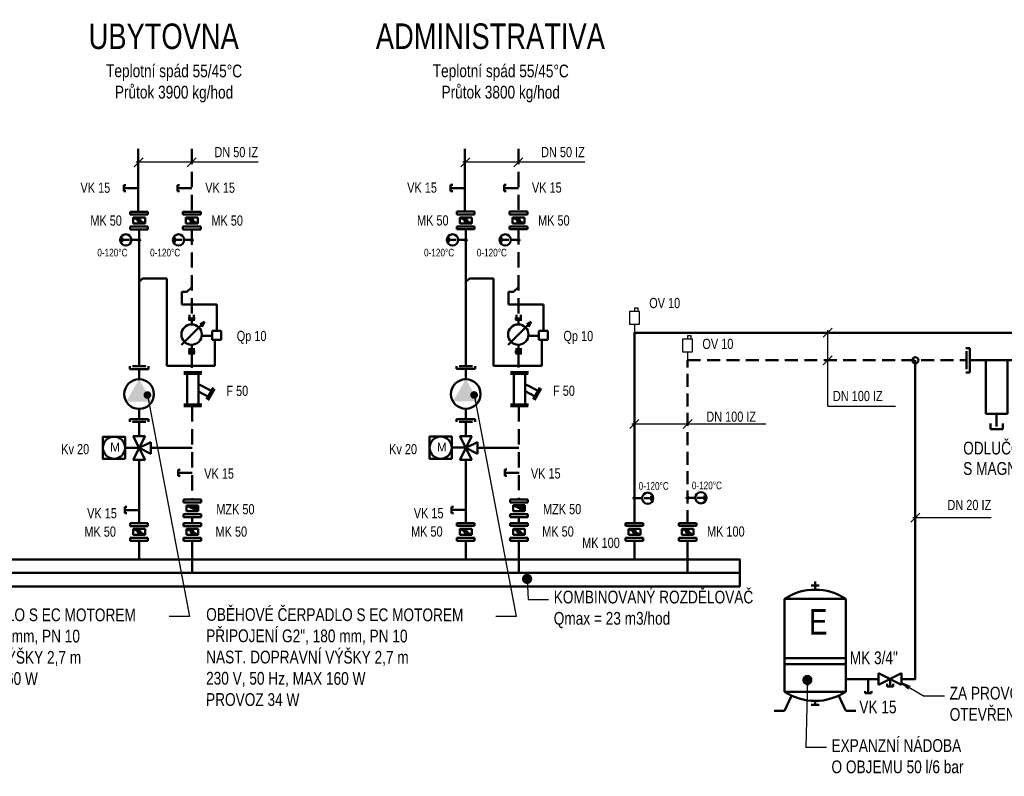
# Model space of a CAD drawing. Header units: millimetres. Extents: x -41881 to 54113, y -9946 to 101810.
# Tile 38 of 105: x -10980 to -1338, y 24769 to 32184. Entities that reach past the tile are written whole.
import ezdxf
from ezdxf.enums import TextEntityAlignment as Align

# ---------------------------------------------------------------- set-up
doc = ezdxf.new("R2010")
doc.units = ezdxf.units.MM
doc.linetypes.add('DASHED', pattern=[19.05, 12.7, -6.35])
doc.linetypes.add('HIDDEN', pattern=[0.75, 0.5, -0.25])
for name, color, linetype in [('25', 7, 'Continuous'), ('UT-armatury-popis', 7, 'Continuous'), ('UT-potrubi_privodni-popis', 7, 'Continuous'), ('UT-potrubi_zpetne-popis', 7, 'Continuous')]:
    doc.layers.add(name, color=color, linetype=linetype)
for name, color, linetype, lineweight in [('UT-armatury', 2, 'Continuous', 50), ('UT-kotle', 1, 'Continuous', 50), ('UT-Popis4', 3, 'Continuous', 40), ('UT-potrubi_privodni', 3, 'Continuous', 50), ('UT-potrubi_zpetne', 3, 'DASHED', 50), ('UT-texty_male', 2, 'Continuous', 18), ('UT-texty_stredni', 7, 'Continuous', 25)]:
    doc.layers.add(name, color=color, linetype=linetype, lineweight=lineweight)
doc.styles.get("Standard").update_dxf_attribs({"font": 'ic-simplex.shx', "width": 0.8})
doc.linetypes.add('CIKCAK', pattern='A,0.00254,-5.08,[131,ltypeshp.shx,S=5.08,R=0,X=-5.08,Y=0],-10.16,[131,ltypeshp.shx,S=5.08,R=180,X=5.08,Y=0],-5.08', length=20.32254)
doc.dimstyles.new('CADKON', dxfattribs={"dimscale": 50, "dimtxt": 2.5, "dimasz": 2.5, "dimexe": 1.8, "dimexo": 0, "dimgap": 0.6, "dimtad": 1, "dimrnd": 10, "dimtxsty": 'Standard', "dimblk1": 'OBLIQUE', "dimblk2": 'OBLIQUE', "dimsah": 1, "dimcen": 2.5, "dimadec": 1, "dimazin": 2, "dimtfac": 1, "dimtdec": 4, "dimtix": 1, "dimtmove": 2, "dimatfit": 3, "dimldrblk": 'OPEN30', "dimfxl": 5, "dimtfill": 1, "dimtolj": 1, "dimarcsym": 0})

# ---------------------------------------------------------------- blocks, each defined once
blk = doc.blocks.new('*U60')
at = {"color": 0, "linetype": 'ByBlock', "lineweight": -2}
for p, q in [((0, 0), (140, 0)), ((140, 30), (120, 30)), ((140, 30), (140, -30)), ((140, -30), (120, -30))]:
    blk.add_line(p, q, dxfattribs=at)
blk = doc.blocks.new('*U67', base_point=(33738.7, -6403))
at = {"color": 0, "linetype": 'ByBlock'}
for p, q in [((33754.2, -6348.7), (33738.7, -6348.7)), ((33738.7, -6441.8), (33738.7, -6364.2)), ((33754.2, -6457.3), (33754.2, -6348.7)), ((34044.5, -6348.7), (34060, -6348.7)), ((34044.5, -6457.3), (34044.5, -6348.7)), ((34060, -6441.8), (34060, -6364.2)), ((33754.2, -6403), (33813.8, -6403)), ((34044.5, -6403), (33984.9, -6403)), ((33754.2, -6457.3), (33738.7, -6457.3)), ((34044.5, -6457.3), (34060, -6457.3))]:
    blk.add_line(p, q, dxfattribs=at)
at = {"color": 0, "linetype": 'ByBlock', "ltscale": 10}
blk.add_ellipse((33899.4, -6403), major_axis=(85.5, 0), ratio=1, start_param=1.570796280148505, end_param=7.853981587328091, dxfattribs=at)
at = {"color": 0, "linetype": 'ByBlock'}
blk.add_solid([(33984.9, -6403), (33856.6, -6477.1), (33856.6, -6328.9)], dxfattribs=at)
blk = doc.blocks.new('_OBLIQUE')
at = {"color": 0, "linetype": 'ByBlock'}
blk.add_line((-0.5, -0.5), (0.5, 0.5), dxfattribs=at)
blk = doc.blocks.new('508', base_point=(495, 3610))
at = {"layer": '25', "color": 2}
for p, q in [((462.9458, 3853.0825), (462.9458, 3821.04215)), ((492.70905, 3853.0825), (462.9458, 3853.0825)), ((492.70905, 3821.04215), (492.70905, 3853.0825)), ((495, 3690.59255), (495, 3610))]:
    blk.add_line(p, q, dxfattribs=at)
blk.add_lwpolyline([(540.79035, 3821.04215), (449.20965, 3821.04215), (449.20965, 3690.59255), (540.79035, 3690.59255), (540.79035, 3821.04215)], close=True, dxfattribs=at)
blk = doc.blocks.new('*U71')
at = {"linetype": 'ByBlock', "lineweight": -2, "ltscale": 10}
blk.add_hatch(color=0, dxfattribs=at).paths.add_polyline_path([(10, 0, 1), (-10, 0, 1)])
at = {"color": 0, "linetype": 'ByBlock', "lineweight": -2, "ltscale": 10}
for p, q in [((-23.265396, 165.025872), (23.401304, 165.025872)), ((0.042945, 165.025872), (0.042945, 95.000813)), ((23.401304, 165.025872), (23.351286, 165.025872)), ((0, 75), (0, 10))]:
    blk.add_line(p, q, dxfattribs=at)
for centre, radius in [((0, 130), 55), ((0, 0), 10)]:
    blk.add_circle(centre, radius, dxfattribs=at)
blk = doc.blocks.new('*U72')
at = {"linetype": 'ByBlock', "lineweight": -2, "ltscale": 10}
blk.add_hatch(color=0, dxfattribs=at).paths.add_polyline_path([(10, 0, 1), (-10, 0, 1)])
at = {"color": 0, "linetype": 'ByBlock', "lineweight": -2, "ltscale": 10}
for p, q in [((-23.265396, 165.025872), (23.401304, 165.025872)), ((0.042945, 165.025872), (0.042945, 95.000813)), ((23.401304, 165.025872), (23.351286, 165.025872)), ((0, 75), (0, 10))]:
    blk.add_line(p, q, dxfattribs=at)
for centre, radius in [((0, 130), 55), ((0, 0), 10)]:
    blk.add_circle(centre, radius, dxfattribs=at)
blk = doc.blocks.new('*U73')
at = {"linetype": 'ByBlock', "lineweight": -2, "ltscale": 10}
blk.add_hatch(color=0, dxfattribs=at).paths.add_polyline_path([(10, 0, 1), (-10, 0, 1)])
at = {"color": 0, "linetype": 'ByBlock', "lineweight": -2, "ltscale": 10}
for p, q in [((-23.265396, 165.025872), (23.401304, 165.025872)), ((0.042945, 165.025872), (0.042945, 95.000813)), ((23.401304, 165.025872), (23.351286, 165.025872)), ((0, 75), (0, 10))]:
    blk.add_line(p, q, dxfattribs=at)
for centre, radius in [((0, 130), 55), ((0, 0), 10)]:
    blk.add_circle(centre, radius, dxfattribs=at)
blk = doc.blocks.new('*U75', base_point=(25332.1, 2229.2))
at = {"color": 0, "linetype": 'ByBlock', "lineweight": -2, "ltscale": 10}
for p, q in [((25312.1, 2521.7), (25352.1, 2521.7)), ((25332.1, 2541.7), (25332.1, 2501.7)), ((25182.1, 2001.7), (25182.1, 2456.7)), ((25482.1, 2456.7), (25182.1, 2456.7)), ((25482.1, 2001.7), (25482.1, 2456.7)), ((25182.1, 2166.7), (25482.1, 2166.7)), ((25182.1, 2136.7), (25482.1, 2136.7)), ((25182.1, 2001.7), (25482.1, 2001.7)), ((25216.6, 1982.4), (25182.1, 1908.8)), ((25447.6, 1982.4), (25482.1, 1908.8)), ((25352.1, 1936.7), (25312.1, 1936.7)), ((25332.1, 1956.7), (25332.1, 1936.7)), ((25182.1, 1908.8), (25132.1, 1908.8)), ((25482.1, 1908.8), (25532.1, 1908.8))]:
    blk.add_line(p, q, dxfattribs=at)
for start, end in [(56.6015, 123.3985), (236.6015, 303.3985)]:
    blk.add_arc((25332.1, 2229.2), 272.5, start, end, dxfattribs=at)
at = {"color": 0, "linetype": 'ByBlock', "lineweight": -2, "ltscale": 10, "width": 0.8}
blk.add_text('E', height=125, dxfattribs=at).set_placement((25303, 2282))
blk = doc.blocks.new('*U76')
at = {"color": 0, "linetype": 'ByBlock', "lineweight": -2, "ltscale": 10}
for p, q in [((0, 0), (140, 0)), ((140, 30), (120, 30)), ((140, 30), (140, -30)), ((140, -30), (120, -30))]:
    blk.add_line(p, q, dxfattribs=at)
blk = doc.blocks.new('*U85')
at = {"color": 0, "linetype": 'Continuous', "ltscale": 10}
for p, q in [((-131.4, 60), (-150.4, 60)), ((-131.4, -60), (-131.4, 60)), ((131.4, -60), (131.4, 60)), ((131.4, 60), (150.4, 60)), ((-148.3, -44), (-148.3, 44)), ((148.3, -44), (148.3, 44)), ((-131.4, 0), (131.4, 0)), ((-53.5, -262.8), (-53.5, 0)), ((53.5, -262.8), (53.5, 0)), ((-131.4, -60), (-150.4, -60)), ((131.4, -60), (150.4, -60)), ((-53.5, -262.8), (53.5, -262.8)), ((0, -262.8), (0, -325.2)), ((-29.7, -309), (-29.7, -337.5)), ((29.7, -309), (29.7, -337.5)), ((29.7, -337.5), (-29.7, -337.5))]:
    blk.add_line(p, q, dxfattribs=at)
blk = doc.blocks.new('*U189', base_point=(18594.2, 21372.4))
at = {"color": 0, "linetype": 'ByBlock', "lineweight": -2, "ltscale": 10}
for p, q in [((18744.2, 21409.9), (18594.2, 21334.9)), ((18744.2, 21334.9), (18594.2, 21409.9)), ((18594.2, 21409.9), (18594.2, 21334.9)), ((18744.2, 21334.9), (18744.2, 21409.9))]:
    blk.add_line(p, q, dxfattribs=at)
blk = doc.blocks.new('*U190', base_point=(33789.7, -3389.2))
at = {"color": 0, "linetype": 'ByBlock'}
for p, q in [((33760, -3435.4), (33760, -3463.9)), ((33819.4, -3463.9), (33760, -3463.9)), ((33789.7, -3389.2), (33789.7, -3451.6)), ((33819.4, -3435.4), (33819.4, -3463.9))]:
    blk.add_line(p, q, dxfattribs=at)

msp = doc.modelspace()

# ---------------------------------------------------------------- linework, layer by layer
at = {"layer": 'UT-armatury', "linetype": 'Continuous', "transparency": 33554687}
for p, q in [((-9897.921, 30302.14), (-9724.277, 30302.14)), ((-9897.921, 30273.2), (-9897.921, 30302.14)), ((-9724.277, 30302.14), (-9724.277, 30273.2)), ((-9381.483, 30273.2), (-9381.483, 30302.14)), ((-9381.483, 30302.14), (-9207.839, 30302.14)), ((-9207.839, 30302.14), (-9207.839, 30273.2)), ((-6698.504, 30302.813), (-6524.86, 30302.813)), ((-6698.504, 30273.873), (-6698.504, 30302.813)), ((-6524.86, 30302.813), (-6524.86, 30273.873)), ((-6182.066, 30273.873), (-6182.066, 30302.813)), ((-6182.066, 30302.813), (-6008.422, 30302.813)), ((-6008.422, 30302.813), (-6008.422, 30273.873)), ((-9724.277, 30273.2), (-9897.921, 30273.2)), ((-9868.981, 30244.259), (-9753.218, 30244.259)), ((-9868.981, 30244.259), (-9753.218, 30186.377)), ((-9868.981, 30244.259), (-9868.981, 30186.377)), ((-9868.981, 30186.377), (-9753.218, 30186.377)), ((-9753.218, 30186.377), (-9753.218, 30244.259)), ((-9207.839, 30273.2), (-9381.483, 30273.2)), ((-9352.543, 30244.259), (-9236.78, 30244.259)), ((-9352.543, 30244.259), (-9352.543, 30186.377)), ((-9352.543, 30244.259), (-9236.78, 30186.377)), ((-9352.543, 30186.377), (-9236.78, 30186.377)), ((-9236.78, 30186.377), (-9236.78, 30244.259)), ((-6524.86, 30273.873), (-6698.504, 30273.873)), ((-6669.564, 30244.932), (-6553.801, 30244.932)), ((-6669.564, 30244.932), (-6553.801, 30187.05)), ((-6669.564, 30244.932), (-6669.564, 30187.05)), ((-6669.564, 30187.05), (-6553.801, 30187.05)), ((-6553.801, 30187.05), (-6553.801, 30244.932)), ((-6008.422, 30273.873), (-6182.066, 30273.873)), ((-6153.126, 30244.932), (-6037.363, 30244.932)), ((-6153.126, 30244.932), (-6153.126, 30187.05)), ((-6153.126, 30244.932), (-6037.363, 30187.05)), ((-6153.126, 30187.05), (-6037.363, 30187.05)), ((-6037.363, 30187.05), (-6037.363, 30244.932)), ((-9897.921, 30157.437), (-9724.277, 30157.437)), ((-9897.921, 30128.496), (-9897.921, 30157.437)), ((-9724.277, 30128.496), (-9897.921, 30128.496)), ((-9724.277, 30157.437), (-9724.277, 30128.496)), ((-9381.483, 30157.437), (-9207.839, 30157.437)), ((-9381.483, 30128.496), (-9381.483, 30157.437)), ((-9207.839, 30128.496), (-9381.483, 30128.496)), ((-9207.839, 30157.437), (-9207.839, 30128.496)), ((-6698.504, 30158.11), (-6524.86, 30158.11)), ((-6698.504, 30129.169), (-6698.504, 30158.11)), ((-6524.86, 30129.169), (-6698.504, 30129.169)), ((-6524.86, 30158.11), (-6524.86, 30129.169)), ((-6182.066, 30158.11), (-6008.422, 30158.11)), ((-6182.066, 30129.169), (-6182.066, 30158.11)), ((-6008.422, 30129.169), (-6182.066, 30129.169)), ((-6008.422, 30158.11), (-6008.422, 30129.169)), ((-9373.889, 28712.775), (-9200.245, 28712.775)), ((-9371.719, 28730.139), (-9198.074, 28730.139)), ((-9341.331, 28710.604), (-9341.331, 28413.238)), ((-9230.633, 28710.604), (-9230.633, 28413.238)), ((-6174.472, 28713.448), (-6000.828, 28713.448)), ((-6172.302, 28730.812), (-5998.657, 28730.812)), ((-6141.914, 28711.277), (-6141.914, 28413.911)), ((-6031.215, 28711.277), (-6031.215, 28413.911)), ((-9230.633, 28610.759), (-9109.081, 28549.983)), ((-9085.205, 28578.2), (-9152.493, 28465.331)), ((-9072.182, 28567.347), (-9137.299, 28454.479)), ((-6031.215, 28611.432), (-5909.664, 28550.656)), ((-5885.788, 28578.873), (-5953.076, 28466.004)), ((-5872.765, 28568.02), (-5937.882, 28455.152)), ((-9230.633, 28541.301), (-9136.483, 28492.186)), ((-6031.215, 28541.974), (-5937.066, 28492.859)), ((-9373.889, 28395.874), (-9200.245, 28395.874)), ((-9371.719, 28413.238), (-9198.074, 28413.238)), ((-6174.472, 28396.547), (-6000.828, 28396.547)), ((-6172.302, 28413.911), (-5998.657, 28413.911)), ((-9753.218, 27870.621), (-9868.981, 28102.147)), ((-9753.218, 28102.147), (-9868.981, 27870.621)), ((-9868.981, 28102.147), (-9753.218, 28102.147)), ((-6553.801, 27871.294), (-6669.564, 28102.82)), ((-6553.801, 28102.82), (-6669.564, 27871.294)), ((-6669.564, 28102.82), (-6553.801, 28102.82)), ((-9821.609, 27989.094), (-9947.06, 27989.094)), ((-9811.099, 27986.384), (-9695.336, 28044.265)), ((-9695.336, 27928.502), (-9811.099, 27986.384)), ((-9695.336, 28044.265), (-9695.336, 27928.502)), ((-6622.192, 27989.767), (-6747.642, 27989.767)), ((-6611.682, 27987.057), (-6495.919, 28044.938)), ((-6495.919, 27929.175), (-6611.682, 27987.057)), ((-6495.919, 28044.938), (-6495.919, 27929.175)), ((-9868.981, 27870.621), (-9753.218, 27870.621)), ((-6669.564, 27871.294), (-6553.801, 27871.294)), ((-6177.571, 27482.716), (-6003.927, 27482.716)), ((-6177.571, 27453.775), (-6177.571, 27482.716)), ((-6003.927, 27482.716), (-6003.927, 27453.775)), ((-9376.988, 27482.043), (-9203.344, 27482.043)), ((-9376.988, 27453.102), (-9376.988, 27482.043)), ((-9203.344, 27453.102), (-9376.988, 27453.102)), ((-9232.284, 27424.161), (-9348.047, 27424.161)), ((-9232.284, 27366.28), (-9348.047, 27424.161)), ((-9348.047, 27424.161), (-9348.047, 27366.28)), ((-9232.284, 27366.28), (-9232.284, 27424.161)), ((-9203.344, 27482.043), (-9203.344, 27453.102)), ((-6003.927, 27453.775), (-6177.571, 27453.775)), ((-6032.867, 27424.834), (-6148.63, 27424.834)), ((-6032.867, 27366.953), (-6148.63, 27424.834)), ((-6148.63, 27424.834), (-6148.63, 27366.953)), ((-6032.867, 27366.953), (-6032.867, 27424.834)), ((-9376.988, 27337.339), (-9203.344, 27337.339)), ((-9376.988, 27308.398), (-9376.988, 27337.339)), ((-9203.344, 27308.398), (-9376.988, 27308.398)), ((-9232.284, 27366.28), (-9348.047, 27366.28)), ((-9203.344, 27337.339), (-9203.344, 27308.398)), ((-6177.571, 27338.012), (-6003.927, 27338.012)), ((-6177.571, 27309.071), (-6177.571, 27338.012)), ((-6003.927, 27309.071), (-6177.571, 27309.071)), ((-6032.867, 27366.953), (-6148.63, 27366.953)), ((-6003.927, 27338.012), (-6003.927, 27309.071)), ((-9897.921, 27221.576), (-9897.921, 27250.517)), ((-9897.921, 27250.517), (-9724.277, 27250.517)), ((-9724.277, 27221.576), (-9897.921, 27221.576)), ((-9724.277, 27250.517), (-9724.277, 27221.576)), ((-9376.988, 27221.576), (-9376.988, 27250.517)), ((-9376.988, 27250.517), (-9203.344, 27250.517)), ((-9203.344, 27221.576), (-9376.988, 27221.576)), ((-9203.344, 27250.517), (-9203.344, 27221.576)), ((-6698.504, 27222.249), (-6698.504, 27251.19)), ((-6698.504, 27251.19), (-6524.86, 27251.19)), ((-6524.86, 27222.249), (-6698.504, 27222.249)), ((-6669.564, 27193.308), (-6553.801, 27135.427)), ((-6669.564, 27193.308), (-6669.564, 27135.427)), ((-6669.564, 27193.308), (-6553.801, 27193.308)), ((-6553.801, 27135.427), (-6553.801, 27193.308)), ((-6524.86, 27251.19), (-6524.86, 27222.249)), ((-6177.571, 27222.249), (-6177.571, 27251.19)), ((-6177.571, 27251.19), (-6003.927, 27251.19)), ((-6003.927, 27222.249), (-6177.571, 27222.249)), ((-6148.63, 27193.308), (-6032.867, 27135.427)), ((-6148.63, 27193.308), (-6148.63, 27135.427)), ((-6148.63, 27193.308), (-6032.867, 27193.308)), ((-6032.867, 27135.427), (-6032.867, 27193.308)), ((-6003.927, 27251.19), (-6003.927, 27222.249)), ((-5046.748, 27222.249), (-5046.748, 27251.19)), ((-5046.748, 27251.19), (-4873.103, 27251.19)), ((-4873.103, 27222.249), (-5046.748, 27222.249)), ((-5017.807, 27193.308), (-4902.044, 27135.427)), ((-5017.807, 27193.308), (-5017.807, 27135.427)), ((-5017.807, 27193.308), (-4902.044, 27193.308)), ((-4902.044, 27135.427), (-4902.044, 27193.308)), ((-4873.103, 27251.19), (-4873.103, 27222.249)), ((-4525.815, 27222.249), (-4525.815, 27251.19)), ((-4525.815, 27251.19), (-4352.17, 27251.19)), ((-4352.17, 27222.249), (-4525.815, 27222.249)), ((-4496.874, 27193.308), (-4381.111, 27135.427)), ((-4496.874, 27193.308), (-4496.874, 27135.427)), ((-4496.874, 27193.308), (-4381.111, 27193.308)), ((-4381.111, 27135.427), (-4381.111, 27193.308)), ((-4352.17, 27251.19), (-4352.17, 27222.249)), ((-9897.921, 27076.872), (-9897.921, 27105.813)), ((-9897.921, 27105.813), (-9724.277, 27105.813)), ((-9868.981, 27192.635), (-9753.218, 27134.754)), ((-9868.981, 27192.635), (-9868.981, 27134.754)), ((-9868.981, 27192.635), (-9753.218, 27192.635)), ((-9868.981, 27134.754), (-9753.218, 27134.754)), ((-9753.218, 27134.754), (-9753.218, 27192.635)), ((-9724.277, 27105.813), (-9724.277, 27076.872)), ((-9376.988, 27076.872), (-9376.988, 27105.813)), ((-9376.988, 27105.813), (-9203.344, 27105.813)), ((-9348.047, 27192.635), (-9232.284, 27134.754)), ((-9348.047, 27192.635), (-9348.047, 27134.754)), ((-9348.047, 27192.635), (-9232.284, 27192.635)), ((-9348.047, 27134.754), (-9232.284, 27134.754)), ((-9232.284, 27134.754), (-9232.284, 27192.635)), ((-9203.344, 27105.813), (-9203.344, 27076.872)), ((-6698.504, 27077.545), (-6698.504, 27106.486)), ((-6698.504, 27106.486), (-6524.86, 27106.486)), ((-6669.564, 27135.427), (-6553.801, 27135.427)), ((-6524.86, 27106.486), (-6524.86, 27077.545)), ((-6177.571, 27077.545), (-6177.571, 27106.486)), ((-6177.571, 27106.486), (-6003.927, 27106.486)), ((-6148.63, 27135.427), (-6032.867, 27135.427)), ((-6003.927, 27106.486), (-6003.927, 27077.545)), ((-5046.748, 27077.545), (-5046.748, 27106.486)), ((-5046.748, 27106.486), (-4873.103, 27106.486)), ((-5017.807, 27135.427), (-4902.044, 27135.427)), ((-4873.103, 27106.486), (-4873.103, 27077.545)), ((-4525.815, 27077.545), (-4525.815, 27106.486)), ((-4525.815, 27106.486), (-4352.17, 27106.486)), ((-4496.874, 27135.427), (-4381.111, 27135.427)), ((-4352.17, 27106.486), (-4352.17, 27077.545)), ((-9724.277, 27076.872), (-9897.921, 27076.872)), ((-9203.344, 27076.872), (-9376.988, 27076.872)), ((-6524.86, 27077.545), (-6698.504, 27077.545)), ((-6003.927, 27077.545), (-6177.571, 27077.545)), ((-4873.103, 27077.545), (-5046.748, 27077.545)), ((-4352.17, 27077.545), (-4525.815, 27077.545))]:
    msp.add_line(p, q, dxfattribs=at)
at = {"layer": 'UT-armatury', "color": 1, "linetype": 'Continuous', "ltscale": 20, "transparency": 33554687}
for p, q in [((-9776.175, 29646.722), (-9811.099, 29615.291)), ((-6576.758, 29646.722), (-6611.682, 29615.291)), ((-9294.661, 29561.815), (-9343.061, 29515.919)), ((-6095.244, 29561.815), (-6143.644, 29515.919))]:
    msp.add_line(p, q, dxfattribs=at)
at = {"layer": 'UT-armatury', "color": 6, "linetype": 'Continuous', "ltscale": 20, "transparency": 33554687}
for p, q in [((-9540.974, 29646.722), (-9776.175, 29646.722)), ((-9540.974, 28791.03), (-9540.974, 29646.722)), ((-6341.557, 29646.722), (-6576.758, 29646.722)), ((-6341.557, 28791.03), (-6341.557, 29646.722)), ((-9392.785, 29390.919), (-9392.785, 29515.919)), ((-9392.785, 29515.919), (-9343.061, 29515.919)), ((-6193.368, 29390.919), (-6193.368, 29515.919)), ((-6193.368, 29515.919), (-6143.644, 29515.919)), ((-9048.338, 29390.919), (-9392.785, 29390.919)), ((-9048.338, 29135.281), (-9048.338, 29390.919)), ((-5848.921, 29390.919), (-6193.368, 29390.919)), ((-5848.921, 29135.281), (-5848.921, 29390.919)), ((-9095.25, 29135.281), (-9095.25, 29047.781)), ((-9007.75, 29135.281), (-9095.25, 29135.281)), ((-9007.75, 29047.781), (-9007.75, 29135.281)), ((-5895.833, 29135.281), (-5895.833, 29047.781)), ((-5808.333, 29135.281), (-5895.833, 29135.281)), ((-5808.333, 29047.781), (-5808.333, 29135.281)), ((-9192.785, 29085.281), (-9095.25, 29085.281)), ((-9095.25, 29047.781), (-9007.75, 29047.781)), ((-9067.75, 29042.781), (-9067.75, 28791.03)), ((-5993.368, 29085.281), (-5895.833, 29085.281)), ((-5895.833, 29047.781), (-5808.333, 29047.781)), ((-5868.333, 29042.781), (-5868.333, 28791.03)), ((-9067.75, 28791.03), (-9540.974, 28791.03)), ((-5868.333, 28791.03), (-6341.557, 28791.03))]:
    msp.add_line(p, q, dxfattribs=at)
at = {"layer": 'UT-armatury', "linetype": 'Continuous', "ltscale": 20, "transparency": 33554687}
for p, q in [((-9396.834, 28997.781), (-9171.834, 29222.781)), ((-9262.882, 29256.614), (-9331.737, 29256.614)), ((-9315.848, 29291.924), (-9315.848, 29231.896)), ((-9294.661, 29254.848), (-9294.661, 29196.586)), ((-9273.475, 29291.924), (-9273.475, 29231.896)), ((-9171.834, 29222.781), (-9214.56, 29200.397)), ((-9171.834, 29222.781), (-9196.834, 29172.781)), ((-6197.417, 28997.781), (-5972.417, 29222.781)), ((-6063.465, 29256.614), (-6132.32, 29256.614)), ((-6116.431, 29291.924), (-6116.431, 29231.896)), ((-6095.244, 29254.848), (-6095.244, 29196.586)), ((-6074.058, 29291.924), (-6074.058, 29231.896)), ((-5972.417, 29222.781), (-6015.143, 29200.397)), ((-5972.417, 29222.781), (-5997.417, 29172.781)), ((-9315.848, 28963.537), (-9315.848, 28903.509)), ((-9294.661, 28990.02), (-9294.661, 28922.93)), ((-9273.475, 28963.537), (-9273.475, 28903.509)), ((-6116.431, 28963.537), (-6116.431, 28903.509)), ((-6095.244, 28990.02), (-6095.244, 28922.93)), ((-6074.058, 28963.537), (-6074.058, 28903.509)), ((-9262.882, 28928.226), (-9331.737, 28928.226)), ((-6063.465, 28928.226), (-6132.32, 28928.226))]:
    msp.add_line(p, q, dxfattribs=at)
at = {"layer": 'UT-armatury', "linetype": 'Continuous', "transparency": 33554687}
for points in [[(-9948.093, 27879.945), (-10165.149, 27879.945), (-10165.149, 28097.001), (-9948.093, 28097.001)], [(-6748.676, 27880.618), (-6965.732, 27880.618), (-6965.732, 28097.673), (-6748.676, 28097.673)]]:
    msp.add_lwpolyline(points, close=True, dxfattribs=at)
at = {"layer": 'UT-armatury', "linetype": 'Continuous', "ltscale": 20, "transparency": 33554687}
for centre, radius in [((-9811.099, 30215.318), 14.47), ((-9294.661, 30215.318), 14.47), ((-6611.682, 30215.991), 14.47), ((-6095.244, 30215.991), 14.47), ((-9296.834, 29097.781), 100), ((-6097.417, 29097.781), 100), ((-10056.621, 27988.473), 108.528), ((-6857.204, 27989.146), 108.528), ((-9811.099, 27163.695), 14.47), ((-9290.166, 27163.695), 14.47), ((-6611.682, 27164.368), 14.47), ((-6090.749, 27164.368), 14.47), ((-4959.926, 27164.368), 14.47), ((-4438.992, 27164.368), 14.47)]:
    msp.add_circle(centre, radius, dxfattribs=at)
at = {"layer": 'UT-armatury', "transparency": 33554687}
for points in [[(-9348.047, 27424.161), (-9232.284, 27424.161), (-9232.284, 27366.28)], [(-6148.63, 27424.834), (-6032.867, 27424.834), (-6032.867, 27366.953)]]:
    msp.add_solid(points, dxfattribs=at)
at = {"layer": 'UT-kotle', "ltscale": 20, "transparency": 33554687}
for p, q in [((-9811.099, 27076.872), (-9811.031, 26894.199)), ((-9290.166, 27076.872), (-9290.15, 26762.312)), ((-6611.682, 27077.545), (-6611.683, 26894.199)), ((-6090.749, 27077.545), (-6090.733, 26762.312)), ((-4959.926, 27077.545), (-4959.927, 26894.199)), ((-4438.992, 27077.545), (-4438.976, 26762.312)), ((-4438.969, 26630.314), (-4438.969, 26629.97))]:
    msp.add_line(p, q, dxfattribs=at)
at = {"layer": 'UT-kotle', "ltscale": 10}
msp.add_lwpolyline([(-17988.21, 26894.199), (-3927.963, 26894.199), (-3927.963, 26630.424), (-17988.21, 26630.424)], close=True, dxfattribs=at)
msp.add_lwpolyline([(-3927.963, 26762.312), (-17988.21, 26762.312)], dxfattribs=at)
at = {"layer": 'UT-potrubi_privodni', "ltscale": 20, "transparency": 33554687}
for p, q in [((-9819.322, 30917.924), (-9819.322, 30302.14)), ((-6619.905, 30918.597), (-6619.905, 30302.813)), ((-9811.099, 30128.496), (-9811.099, 28786.624)), ((-6611.682, 30129.169), (-6611.682, 28787.297)), ((-9811.099, 28242.027), (-9811.099, 28102.147)), ((-6611.682, 28242.7), (-6611.682, 28102.82)), ((-9695.336, 27986.384), (-9290.166, 27986.384)), ((-6495.919, 27987.057), (-6090.749, 27987.057)), ((-9811.099, 27870.621), (-9811.099, 27250.517)), ((-6611.682, 27871.294), (-6611.682, 27251.19))]:
    msp.add_line(p, q, dxfattribs=at)
at = {"layer": 'UT-potrubi_privodni', "ltscale": 10}
for points in [[(-13606.661, 39347.088), (-14104.581, 39347.088), (-14104.581, 34106.564), (5540.943, 34106.564), (5540.943, 29115.842), (-4959.926, 29115.842), (-4959.926, 27251.19)], [(-2344.109, 25722.187), (-2209.522, 25722.187), (-2209.522, 28845.902)], [(-2890.57, 25722.466), (-2569.109, 25722.187)]]:
    msp.add_lwpolyline(points, dxfattribs=at)
msp.add_circle((-2209.522, 28845.902), 30, dxfattribs=at)
at = {"layer": 'UT-potrubi_privodni-popis', "color": 2, "ltscale": 10}
for p, q in [((-2165.328, 27347.21), (-2253.716, 27258.821)), ((-1466.006, 27303.016), (-2234.522, 27303.016))]:
    msp.add_line(p, q, dxfattribs=at)
at = {"layer": 'UT-potrubi_zpetne', "linetype": 'HIDDEN', "ltscale": 300}
for p, q in [((-9295.517, 30917.924), (-9294.777, 30302.14)), ((-6096.1, 30918.597), (-6095.36, 30302.813)), ((-9294.661, 30128.496), (-9294.661, 29251.317)), ((-6095.244, 30129.169), (-6095.244, 29251.99)), ((-9294.661, 28922.93), (-9294.661, 28729.758)), ((-6095.244, 28923.603), (-6095.244, 28730.431)), ((-9290.166, 28395.874), (-9290.166, 27482.043)), ((-6090.749, 28396.547), (-6090.749, 27482.716)), ((-9290.166, 27308.398), (-9290.166, 27250.517)), ((-6090.749, 27309.071), (-6090.749, 27251.19))]:
    msp.add_line(p, q, dxfattribs=at)
at = {"layer": 'UT-potrubi_zpetne', "ltscale": 10}
for points in [[(-4438.992, 28845.902), (-4438.992, 28845.902), (-1709.042, 28845.902)], [(-4438.992, 27251.19), (-4438.992, 28845.902)]]:
    msp.add_lwpolyline(points, dxfattribs=at)
at = {"layer": 'UT-potrubi_zpetne-popis', "color": 2, "ltscale": 10}
for p, q in [((-9771.4, 30830.274), (-9859.789, 30741.886)), ((-8645.359, 30786.08), (-9840.594, 30786.08)), ((-9251.165, 30830.274), (-9339.553, 30741.886)), ((-6571.982, 30830.274), (-6660.371, 30741.886)), ((-5445.941, 30786.08), (-6641.177, 30786.08)), ((-6051.747, 30830.274), (-6140.135, 30741.886)), ((-3022.013, 29160.036), (-3110.401, 29071.648)), ((-3066.207, 28395.902), (-3066.207, 29140.842)), ((-3022.013, 28890.096), (-3110.401, 28801.708)), ((-3066.207, 28395.902), (-2404.607, 28395.902)), ((-4915.731, 28266.04), (-5004.12, 28177.652)), ((-4394.798, 28266.04), (-4483.187, 28177.652)), ((-4984.926, 28221.846), (-3673.278, 28221.846))]:
    msp.add_line(p, q, dxfattribs=at)
at = {"layer": 'UT-texty_stredni', "ltscale": 10}
for p, q in [((-6000.312, 26501.599), (-5800.312, 26501.599)), ((-9316.835, 26335.576), (-9516.834, 26335.928)), ((-6117.418, 26336.249), (-6317.417, 26336.601))]:
    msp.add_line(p, q, dxfattribs=at)
at = {"layer": 'UT-texty_stredni', "ltscale": 20}
for p, q in [((-1922.834, 25552.875), (-2122.834, 25552.875)), ((-3080.446, 25052.817), (-3280.446, 25052.817))]:
    msp.add_line(p, q, dxfattribs=at)

# ---------------------------------------------------------------- block references
at = {"ltscale": 30, "xscale": -1}
for p in [(-4959.926, 29115.842), (-4438.992, 28845.902)]:
    msp.add_blockref('508', p, dxfattribs=at)
at = {"layer": 'UT-armatury', "rotation": 180}
for p in [(-9819.322, 30532.947), (-9295.054, 30532.947), (-6619.905, 30533.62), (-6095.852, 30533.62), (-9289.848, 27743.797), (-6090.431, 27744.47), (-9810.781, 27378.573), (-6611.364, 27379.246)]:
    msp.add_blockref('*U60', p, dxfattribs=at)
at = {"layer": 'UT-armatury', "ltscale": 10}
for name, p, rotation in [('*U71', (-9811.099, 30025.081), 89.99999999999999), ('*U71', (-9294.661, 30025.081), 89.99999999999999), ('*U71', (-6611.682, 30025.081), 89.99999999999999), ('*U71', (-6095.244, 30025.081), 89.99999999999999), ('*U73', (-4959.926, 27494.121), 269.9999999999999), ('*U72', (-4438.992, 27498.933), 269.9999999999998), ('*U190', (-2456.609, 25722.187), 359.9999999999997)]:
    msp.add_blockref(name, p, dxfattribs=dict(at, rotation=rotation))
at = {"layer": 'UT-armatury', "ltscale": 10, "xscale": 2, "yscale": 2, "zscale": 2}
msp.add_blockref('*U85', (-1412.441, 28845.902), dxfattribs=at)
at = {"layer": 'UT-armatury', "ltscale": 10}
for name, p, xscale, yscale, zscale, rotation in [('*U67', (-9811.099, 28242.027), 1.695118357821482, 1.695118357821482, 1.695118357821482, 89.99999999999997), ('*U67', (-6611.682, 28242.7), 1.695118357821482, 1.695118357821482, 1.695118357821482, 89.99999999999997), ('*U189', (-2344.109, 25722.187), 1.499999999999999, 1.499999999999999, 1.499999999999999, 179.9999999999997)]:
    msp.add_blockref(name, p, dxfattribs=dict(at, xscale=xscale, yscale=yscale, zscale=zscale, rotation=rotation))
at = {"layer": 'UT-armatury', "ltscale": 10, "xscale": -1, "rotation": 89.99999999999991}
msp.add_blockref('*U76', (-2669.263, 25722.327), dxfattribs=at)
at = {"layer": 'UT-kotle', "ltscale": 10, "xscale": 2, "yscale": 2, "zscale": 2}
msp.add_blockref('*U75', (-3190.57, 26052.765), dxfattribs=at)

# ---------------------------------------------------------------- texts
at = {"layer": 'UT-armatury', "ltscale": 20, "transparency": 33554687}
for p in [(-10045.768, 27951.573), (-6846.351, 27952.246)]:
    msp.add_text('M', height=86.822, dxfattribs=at).set_placement(p, align=Align.CENTER)
at = {"layer": 'UT-armatury-popis', "ltscale": 10, "char_height": 100, "attachment_point": 5}
for s, insert, width in [('MK 50', (-10134.212, 30214.602), 608.01876), ('MK 50', (-8948.618, 30214.602), 608.01876), ('MK 50', (-6934.862, 30215.785), 608.01876), ('MK 50', (-5749.269, 30215.785), 608.01876), ('F 50', (-8849.309, 28545.676), 377.16159), ('F 50', (-5649.959, 28546.859), 377.16159), ('Kv 20', (-10436.748, 27974.485), 384.37317), ('Kv 20', (-7225.769, 27974.485), 384.37317), ('VK 15', (-9027.67, 27734.996), 608.01876), ('VK 15', (-5828.32, 27736.18), 608.01876), ('VK 15', (-10174.276, 27345.968), 608.01876), ('MZK 50', (-8867.567, 27385.624), 608.01876), ('VK 15', (-6974.926, 27347.151), 608.01876), ('MZK 50', (-5668.218, 27386.808), 608.01876), ('MK 50', (-10192.367, 27166.185), 608.01876), ('MK 50', (-8907.784, 27166.185), 608.01876), ('MK 50', (-6993.018, 27167.369), 608.01876), ('MK 50', (-5708.435, 27167.369), 608.01876), ('MK 100', (-4064.934, 27167.452), 608.01876), ('MK 100', (-5287.557, 27056.356), 608.01876)]:
    msp.add_mtext(s, dxfattribs=dict(at, insert=insert, width=width))
at = {"layer": 'UT-Popis4', "width": 0.8}
for s, p in [('UBYTOVNA', (-9570.068, 32021.107)), ('ADMINISTRATIVA', (-6370.651, 32021.78))]:
    msp.add_text(s, height=250, dxfattribs=at).set_placement(p, align=Align.MIDDLE_CENTER)
at = {"layer": 'UT-potrubi_privodni-popis', "ltscale": 10, "width": 0.8}
for s, p in [('DN 50 IZ', (-8645.359, 30836.08)), ('DN 50 IZ', (-5445.941, 30836.08)), ('VK 15', (-10093.62, 30487.049)), ('VK 15', (-8871.692, 30487.049)), ('VK 15', (-6894.271, 30488.232)), ('VK 15', (-5672.343, 30488.232)), ('OV 10', (-4511.968, 29356.632)), ('Qp 10', (-8563.359, 29034.065)), ('Qp 10', (-5363.942, 29034.065)), ('OV 10', (-3991.035, 28956.332))]:
    msp.add_text(s, height=100, dxfattribs=at).set_placement(p, align=Align.RIGHT)
at = {"layer": 'UT-potrubi_privodni-popis', "color": 7, "ltscale": 10, "width": 0.8}
msp.add_text('DN 20 IZ', height=100, dxfattribs=at).set_placement((-1466.006, 27378.016), align=Align.RIGHT)
at = {"layer": 'UT-potrubi_zpetne-popis', "ltscale": 10, "width": 0.8}
msp.add_text('DN 100 IZ', height=100, dxfattribs=at).set_placement((-3016.207, 28445.902))
at = {"layer": 'UT-potrubi_zpetne-popis', "ltscale": 10, "insert": (-4256.135, 28241.846), "char_height": 100, "width": 634.8701, "attachment_point": 7}
msp.add_mtext('DN 100 IZ', dxfattribs=at)
at = {"layer": 'UT-texty_male', "ltscale": 10, "char_height": 75, "attachment_point": 1}
for insert in [(-10219.858, 29938.657), (-9703.421, 29938.657), (-7020.441, 29938.657), (-6504.004, 29938.657), (-4918.821, 27651.969), (-4397.888, 27656.78)]:
    msp.add_mtext('0-120°C', dxfattribs=dict(at, insert=insert))
at = {"layer": 'UT-texty_stredni', "linetype": 'CIKCAK', "ltscale": 10, "width": 0.8}
for s, p in [('ODLUČOVAČ KALŮ', (-1740.174, 27922.597)), ('S MAGNETEM DN 100', (-1740.174, 27723.115)), ('MK 3/4"', (-2851.349, 25867.765)), ('VK 15', (-2757.237, 25385.93))]:
    msp.add_text(s, height=125, dxfattribs=at).set_placement(p)
at = {"layer": 'UT-texty_stredni', "ltscale": 20, "char_height": 125, "width": 2130.54919, "attachment_point": 3, "rotation": 359.900812}
for s, insert in [('\\pxqc;Teplotní spád 55/45°C\\PPrůtok 3900 kg/hod', (-8403.144, 31742.474)), ('\\pxqc;Teplotní spád 55/45°C\\PPrůtok 3800 kg/hod', (-5203.727, 31742.474))]:
    msp.add_mtext(s, dxfattribs=dict(at, insert=insert))
at = {"layer": 'UT-texty_stredni', "ltscale": 10, "insert": (-5750.312, 26587.909), "char_height": 125, "width": 2173.34807, "attachment_point": 1}
msp.add_mtext('KOMBINOVANÝ ROZDĚLOVAČ\\PQmax = 23 m3/hod', dxfattribs=at)
at = {"layer": 'UT-texty_stredni', "ltscale": 10, "char_height": 125, "attachment_point": 1, "rotation": 359.8993208}
for insert, width in [((-12361.862, 26417.018), 2819.79358), ((-9153.804, 26417.691), 2873.57428)]:
    msp.add_mtext('OBĚHOVÉ ČERPADLO S EC MOTOREM\\PPŘIPOJENÍ G2", 180 mm, PN 10\\PNAST. DOPRAVNÍ VÝŠKY 2,7 m\\P230 V, 50 Hz, MAX 160 W\\PPROVOZ 34 W', dxfattribs=dict(at, insert=insert, width=width))
at = {"layer": 'UT-texty_stredni', "ltscale": 20, "char_height": 125, "width": 2669.55995, "attachment_point": 1}
for s, insert in [('ZA PROVOZU TRVALE\\POTEVŘEN!', (-1872.586, 25646.395)), ('EXPANZNÍ NÁDOBA\\PO OBJEMU 50 l/6 bar', (-3030.197, 25132.713))]:
    msp.add_mtext(s, dxfattribs=dict(at, insert=insert))

# ---------------------------------------------------------------- leaders
at = {"layer": 'UT-texty_stredni', "ltscale": 10}
for points, override in [([(-6529.916, 28505.93), (-6117.418, 26336.249)], {"dimscale": 1, "dimasz": 75, "dimtih": 0, "dimtoh": 0, "dimrnd": 0, "dimclrd": 0, "dimtix": 0, "dimtofl": 0, "dimldrblk": 'Dot'}), ([(-9729.333, 28505.257), (-9316.835, 26335.576)], {"dimscale": 1, "dimasz": 75, "dimtih": 0, "dimtoh": 0, "dimrnd": 0, "dimclrd": 0, "dimtix": 0, "dimtofl": 0, "dimldrblk": 'Dot'}), ([(-6011.217, 26703.719), (-6000.312, 26501.599)], {"dimscale": 1, "dimasz": 100, "dimtih": 0, "dimtoh": 0, "dimrnd": 0, "dimclrd": 0, "dimtix": 0, "dimtofl": 0, "dimldrblk": 'Dot'})]:
    msp.add_leader(points, dimstyle='CADKON', override=override, dxfattribs=at)
at = {"layer": 'UT-texty_stredni', "ltscale": 20}
for points, override in [([(-3265.989, 25713.334), (-3280.446, 25052.817)], {"dimscale": 1, "dimasz": 100, "dimtih": 0, "dimtoh": 0, "dimrnd": 0, "dimclrd": 0, "dimtix": 0, "dimtofl": 0, "dimldrblk": 'Dot'}), ([(-2352.504, 25687.71), (-2122.834, 25552.875)], {"dimscale": 1, "dimasz": 100, "dimtih": 0, "dimtoh": 0, "dimrnd": 0, "dimclrd": 0, "dimtix": 0, "dimtofl": 0, "dimldrblk": 'Open'})]:
    msp.add_leader(points, dimstyle='CADKON', override=override, dxfattribs=at)

doc.saveas('drawing.dxf')
